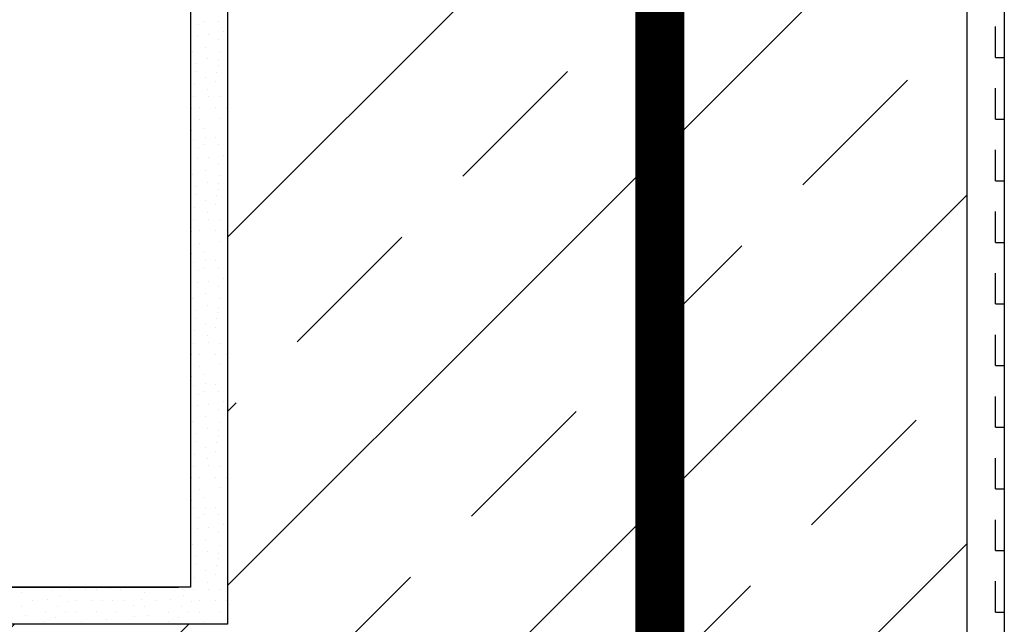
# Model space of a CAD drawing. Header units: millimetres. Extents: x -4577 to 1032787, y -66234 to 201209.
# Tile 164 of 256: x 4888 to 5287, y -9384 to -9139. Entities that reach past the tile are written whole.
import ezdxf

# ---------------------------------------------------------------- set-up
doc = ezdxf.new("R2010")
doc.units = ezdxf.units.MM
doc.linetypes.add('510_5_2OG_ELT_1004$0$11-07-22_DS_2OG$0$AUSGEZOGEN', pattern=[0])
doc.linetypes.add('510_5_2OG_ELT_1004$0$VERDECKT', pattern=[9.525, 6.35, -3.175])
for name, color, linetype in [('510_5_2OG_ELT_1004$0$11-07-22_DS_2OG$0$Nichttragende_Bauteile', 8, '510_5_2OG_ELT_1004$0$11-07-22_DS_2OG$0$AUSGEZOGEN'), ('510_5_2OG_ELT_1004$0$11-07-22_DS_2OG$0$Tragende_Bauteile', 8, '510_5_2OG_ELT_1004$0$11-07-22_DS_2OG$0$AUSGEZOGEN'), ('510_5_2OG_ELT_1004$0$Brandabschnitt', 6, '510_5_2OG_ELT_1004$0$VERDECKT')]:
    doc.layers.add(name, color=color, linetype=linetype)
pattern_1 = [(45, (1895.8, -66891.69), (-70.71068, 70.71068), []), (45, (1860.44, -66856.34), (-70.71068, 70.71068), [60, -35])]

# ---------------------------------------------------------------- blocks, each defined once
blk = doc.blocks.new('510_5_2OG_ELT_1004$0$11-07-22_DS_2OG$0$MUSTER_0')
at = {"layer": '510_5_2OG_ELT_1004$0$11-07-22_DS_2OG$0$Nichttragende_Bauteile', "color": 7, "linetype": '510_5_2OG_ELT_1004$0$11-07-22_DS_2OG$0$AUSGEZOGEN', "lineweight": 18}
for p, q in [((3.06615, 57.75215), (3.06615, 57.75215)), ((3.0722, 57.75215), (3.0722, 57.75215)), ((3.06405, 57.75105), (3.06405, 57.75105)), ((3.07455, 57.74795), (3.07455, 57.74795)), ((3.0638, 57.74645), (3.0638, 57.74645)), ((3.0684, 57.7468), (3.0684, 57.7468)), ((3.0723, 57.7447), (3.0723, 57.7447)), ((3.0619, 57.73995), (3.0619, 57.73995)), ((3.06725, 57.7418), (3.06725, 57.7418)), ((3.073, 57.7396), (3.073, 57.7396)), ((3.0679, 57.737), (3.0679, 57.737)), ((3.0725, 57.7363), (3.0725, 57.7363)), ((3.0631, 57.73185), (3.0631, 57.73185)), ((3.06325, 57.7351), (3.06325, 57.7351)), ((3.07155, 57.73155), (3.07155, 57.73155)), ((3.0725, 57.7342), (3.0725, 57.7342)), ((3.06695, 57.72935), (3.06695, 57.72935)), ((3.0713, 57.7279), (3.0713, 57.7279)), ((3.06255, 57.72665), (3.06255, 57.72665)), ((3.06785, 57.7247), (3.06785, 57.7247)), ((3.06205, 57.72155), (3.06205, 57.72155)), ((3.06835, 57.72185), (3.06835, 57.72185)), ((3.07295, 57.7217), (3.07295, 57.7217)), ((3.0614, 57.717), (3.0614, 57.717)), ((3.06465, 57.7172), (3.06465, 57.7172)), ((3.07115, 57.7172), (3.07115, 57.7172)), ((3.0755, 57.7172), (3.0755, 57.7172)), ((3.06465, 57.71225), (3.06465, 57.71225)), ((3.07275, 57.713), (3.07275, 57.713)), ((3.0616, 57.70795), (3.0616, 57.70795)), ((3.0668, 57.70895), (3.0668, 57.70895)), ((3.0623, 57.70445), (3.0623, 57.70445)), ((3.0671, 57.7052), (3.0671, 57.7052)), ((3.071, 57.70505), (3.071, 57.70505)), ((3.06405, 57.70105), (3.06405, 57.70105)), ((3.06615, 57.70215), (3.06615, 57.70215)), ((3.0722, 57.70215), (3.0722, 57.70215)), ((3.0638, 57.69645), (3.0638, 57.69645)), ((3.0684, 57.6968), (3.0684, 57.6968)), ((3.07455, 57.69795), (3.07455, 57.69795)), ((3.06725, 57.6918), (3.06725, 57.6918)), ((3.0723, 57.6947), (3.0723, 57.6947)), ((3.0619, 57.68995), (3.0619, 57.68995)), ((3.073, 57.6896), (3.073, 57.6896)), ((3.06325, 57.6851), (3.06325, 57.6851)), ((3.0679, 57.687), (3.0679, 57.687)), ((3.0725, 57.6863), (3.0725, 57.6863)), ((3.0725, 57.6842), (3.0725, 57.6842)), ((3.0631, 57.68185), (3.0631, 57.68185)), ((3.07155, 57.68155), (3.07155, 57.68155)), ((3.06255, 57.67665), (3.06255, 57.67665)), ((3.06695, 57.67935), (3.06695, 57.67935)), ((3.0713, 57.6779), (3.0713, 57.6779)), ((3.06205, 57.67155), (3.06205, 57.67155)), ((3.06785, 57.6747), (3.06785, 57.6747)), ((3.06835, 57.67185), (3.06835, 57.67185)), ((3.07295, 57.6717), (3.07295, 57.6717)), ((3.0614, 57.667), (3.0614, 57.667)), ((3.06465, 57.6672), (3.06465, 57.6672)), ((3.07115, 57.6672), (3.07115, 57.6672)), ((3.0755, 57.6672), (3.0755, 57.6672)), ((3.06465, 57.66225), (3.06465, 57.66225)), ((3.07275, 57.663), (3.07275, 57.663)), ((3.0616, 57.65795), (3.0616, 57.65795)), ((3.0668, 57.65895), (3.0668, 57.65895)), ((3.0623, 57.65445), (3.0623, 57.65445)), ((3.06615, 57.65215), (3.06615, 57.65215)), ((3.0671, 57.6552), (3.0671, 57.6552)), ((3.071, 57.65505), (3.071, 57.65505)), ((3.0722, 57.65215), (3.0722, 57.65215)), ((3.06405, 57.65105), (3.06405, 57.65105)), ((3.07455, 57.64795), (3.07455, 57.64795)), ((3.0638, 57.64645), (3.0638, 57.64645)), ((3.0684, 57.6468), (3.0684, 57.6468)), ((3.0723, 57.6447), (3.0723, 57.6447)), ((3.0619, 57.63995), (3.0619, 57.63995)), ((3.06725, 57.6418), (3.06725, 57.6418)), ((3.073, 57.6396), (3.073, 57.6396)), ((3.0679, 57.637), (3.0679, 57.637)), ((3.0725, 57.6363), (3.0725, 57.6363)), ((3.0631, 57.63185), (3.0631, 57.63185)), ((3.06325, 57.6351), (3.06325, 57.6351)), ((3.07155, 57.63155), (3.07155, 57.63155)), ((3.0725, 57.6342), (3.0725, 57.6342)), ((3.06695, 57.62935), (3.06695, 57.62935)), ((3.0713, 57.6279), (3.0713, 57.6279)), ((3.06255, 57.62665), (3.06255, 57.62665)), ((3.06785, 57.6247), (3.06785, 57.6247)), ((3.06205, 57.62155), (3.06205, 57.62155)), ((3.06835, 57.62185), (3.06835, 57.62185)), ((3.07295, 57.6217), (3.07295, 57.6217)), ((3.0614, 57.617), (3.0614, 57.617)), ((3.06465, 57.6172), (3.06465, 57.6172)), ((3.07115, 57.6172), (3.07115, 57.6172)), ((3.0755, 57.6172), (3.0755, 57.6172)), ((3.06465, 57.61225), (3.06465, 57.61225)), ((3.07275, 57.613), (3.07275, 57.613)), ((3.0616, 57.60795), (3.0616, 57.60795)), ((3.0668, 57.60895), (3.0668, 57.60895)), ((3.0623, 57.60445), (3.0623, 57.60445)), ((3.0671, 57.6052), (3.0671, 57.6052)), ((3.071, 57.60505), (3.071, 57.60505)), ((3.06405, 57.60105), (3.06405, 57.60105)), ((3.06615, 57.60215), (3.06615, 57.60215)), ((3.0722, 57.60215), (3.0722, 57.60215)), ((3.0638, 57.59645), (3.0638, 57.59645)), ((3.0684, 57.5968), (3.0684, 57.5968)), ((3.07455, 57.59795), (3.07455, 57.59795)), ((3.06725, 57.5918), (3.06725, 57.5918)), ((3.0723, 57.5947), (3.0723, 57.5947)), ((3.0619, 57.58995), (3.0619, 57.58995)), ((3.073, 57.5896), (3.073, 57.5896)), ((3.06325, 57.5851), (3.06325, 57.5851)), ((3.0679, 57.587), (3.0679, 57.587)), ((3.0725, 57.5863), (3.0725, 57.5863)), ((3.0725, 57.5842), (3.0725, 57.5842)), ((3.0631, 57.58185), (3.0631, 57.58185)), ((3.07155, 57.58155), (3.07155, 57.58155)), ((3.06255, 57.57665), (3.06255, 57.57665)), ((3.06695, 57.57935), (3.06695, 57.57935)), ((3.0713, 57.5779), (3.0713, 57.5779)), ((3.06785, 57.5747), (3.06785, 57.5747)), ((3.06835, 57.57185), (3.06835, 57.57185)), ((3.07295, 57.5717), (3.07295, 57.5717)), ((3.06205, 57.57155), (3.06205, 57.57155)), ((3.0614, 57.567), (3.0614, 57.567)), ((3.06465, 57.5672), (3.06465, 57.5672)), ((3.07115, 57.5672), (3.07115, 57.5672)), ((3.0755, 57.5672), (3.0755, 57.5672)), ((3.06465, 57.56225), (3.06465, 57.56225)), ((3.07275, 57.563), (3.07275, 57.563)), ((3.0616, 57.55795), (3.0616, 57.55795)), ((3.0668, 57.55895), (3.0668, 57.55895)), ((3.0623, 57.55445), (3.0623, 57.55445)), ((3.06615, 57.55215), (3.06615, 57.55215)), ((3.0671, 57.5552), (3.0671, 57.5552)), ((3.071, 57.55505), (3.071, 57.55505)), ((3.0722, 57.55215), (3.0722, 57.55215)), ((3.06405, 57.55105), (3.06405, 57.55105)), ((3.07455, 57.54795), (3.07455, 57.54795)), ((3.0638, 57.54645), (3.0638, 57.54645)), ((3.0684, 57.5468), (3.0684, 57.5468)), ((3.0723, 57.5447), (3.0723, 57.5447)), ((3.0619, 57.53995), (3.0619, 57.53995)), ((3.06725, 57.5418), (3.06725, 57.5418)), ((3.0679, 57.537), (3.0679, 57.537)), ((3.0725, 57.5363), (3.0725, 57.5363)), ((3.073, 57.5396), (3.073, 57.5396)), ((3.0631, 57.53185), (3.0631, 57.53185)), ((3.06325, 57.5351), (3.06325, 57.5351)), ((3.0725, 57.5342), (3.0725, 57.5342)), ((3.06695, 57.52935), (3.06695, 57.52935)), ((3.0713, 57.5279), (3.0713, 57.5279)), ((3.07155, 57.53155), (3.07155, 57.53155)), ((3.06255, 57.52665), (3.06255, 57.52665)), ((3.06785, 57.5247), (3.06785, 57.5247)), ((2.9923, 57.52065), (2.9923, 57.52065)), ((3.0046, 57.52145), (3.0046, 57.52145)), ((3.01205, 57.52155), (3.01205, 57.52155)), ((3.01835, 57.52185), (3.01835, 57.52185)), ((3.02295, 57.5217), (3.02295, 57.5217)), ((3.0287, 57.52205), (3.0287, 57.52205)), ((3.0326, 57.52175), (3.0326, 57.52175)), ((3.0423, 57.52065), (3.0423, 57.52065)), ((3.0546, 57.52145), (3.0546, 57.52145)), ((3.06205, 57.52155), (3.06205, 57.52155)), ((3.06835, 57.52185), (3.06835, 57.52185)), ((3.07295, 57.5217), (3.07295, 57.5217)), ((2.997, 57.51725), (2.997, 57.51725)), ((3.00295, 57.5175), (3.00295, 57.5175)), ((3.00815, 57.5195), (3.00815, 57.5195)), ((3.0114, 57.517), (3.0114, 57.517)), ((3.01465, 57.5172), (3.01465, 57.5172)), ((3.02115, 57.5172), (3.02115, 57.5172)), ((3.0255, 57.5172), (3.0255, 57.5172)), ((3.0294, 57.51715), (3.0294, 57.51715)), ((3.03435, 57.51715), (3.03435, 57.51715)), ((3.041, 57.5178), (3.041, 57.5178)), ((3.047, 57.51725), (3.047, 57.51725)), ((3.05295, 57.5175), (3.05295, 57.5175)), ((3.05815, 57.5195), (3.05815, 57.5195)), ((3.0614, 57.517), (3.0614, 57.517)), ((3.06465, 57.5172), (3.06465, 57.5172)), ((3.07115, 57.5172), (3.07115, 57.5172)), ((3.0755, 57.5172), (3.0755, 57.5172)), ((2.99235, 57.5149), (2.99235, 57.5149)), ((3.0022, 57.5124), (3.0022, 57.5124)), ((3.00715, 57.5148), (3.00715, 57.5148)), ((3.0102, 57.5127), (3.0102, 57.5127)), ((3.01465, 57.51225), (3.01465, 57.51225)), ((3.02275, 57.513), (3.02275, 57.513)), ((3.03115, 57.51295), (3.03115, 57.51295)), ((3.03785, 57.51535), (3.03785, 57.51535)), ((3.04235, 57.5149), (3.04235, 57.5149)), ((3.0522, 57.5124), (3.0522, 57.5124)), ((3.05715, 57.5148), (3.05715, 57.5148)), ((3.0602, 57.5127), (3.0602, 57.5127)), ((3.06465, 57.51225), (3.06465, 57.51225)), ((3.07275, 57.513), (3.07275, 57.513)), ((2.99395, 57.5113), (2.99395, 57.5113)), ((3.00195, 57.5089), (3.00195, 57.5089)), ((3.00605, 57.5104), (3.00605, 57.5104)), ((3.0116, 57.50795), (3.0116, 57.50795)), ((3.0168, 57.50895), (3.0168, 57.50895)), ((3.02685, 57.5094), (3.02685, 57.5094)), ((3.03845, 57.51095), (3.03845, 57.51095)), ((3.04395, 57.5113), (3.04395, 57.5113)), ((3.05195, 57.5089), (3.05195, 57.5089)), ((3.05605, 57.5104), (3.05605, 57.5104)), ((3.0616, 57.50795), (3.0616, 57.50795)), ((3.0668, 57.50895), (3.0668, 57.50895))]:
    blk.add_line(p, q, dxfattribs=at)
blk = doc.blocks.new('510_5_2OG_ELT_1004')
at = {"layer": '510_5_2OG_ELT_1004$0$11-07-22_DS_2OG$0$Nichttragende_Bauteile', "linetype": 'Continuous'}
h = blk.add_hatch(dxfattribs=at)
h.set_pattern_fill('MUSTER_NA', color=256, scale=12.5, style=0, pattern_type=2)
h.set_pattern_definition([(0, (1908.297, -66879.192), (25, 25), [12.5, -12.5]), (90, (1908.297, -66879.192), (25, 25), [12.5, -12.5])])
h.paths.add_polyline_path([(5286.83, -9684.06), (5286.83, -8869.06), (5022.67, -8869.06), (5035.67, -8882.06), (5097.07, -8882.06), (5097.07, -8884.06), (5271.83, -8884.06), (5271.83, -9684.06)], flags=0)
at = {"layer": '510_5_2OG_ELT_1004$0$11-07-22_DS_2OG$0$Tragende_Bauteile', "linetype": 'Continuous'}
h = blk.add_hatch(dxfattribs=at)
h.set_pattern_fill('SCHRAFFUR_16', color=256, scale=1000, style=0, pattern_type=2)
h.set_pattern_definition(pattern_1)
h.paths.add_polyline_path([(5271.83, -9684.06), (5271.83, -8884.06), (4971.83, -8884.06), (4971.83, -9684.06)], flags=0)
h = blk.add_hatch(dxfattribs=at)
h.set_pattern_fill('SCHRAFFUR_16', color=256, scale=1000, style=0, pattern_type=2)
h.set_pattern_definition(pattern_1)
h.paths.add_polyline_path([(121.83, -9684.06), (4971.83, -9684.06), (4971.83, -9384.06), (121.83, -9384.06)], flags=0)
at = {"layer": '510_5_2OG_ELT_1004$0$11-07-22_DS_2OG$0$Nichttragende_Bauteile', "linetype": '510_5_2OG_ELT_1004$0$11-07-22_DS_2OG$0$AUSGEZOGEN'}
for p, q in [((5286.83, -8869.06), (5286.83, -9699.06)), ((4956.83, -8884.06), (4956.83, -9369.06)), ((3386.83, -9369.04), (4951.89, -9369.02)), ((4956.83, -9369.02), (3386.83, -9369.04))]:
    blk.add_line(p, q, dxfattribs=at)
at = {"layer": '510_5_2OG_ELT_1004$0$11-07-22_DS_2OG$0$Tragende_Bauteile', "linetype": '510_5_2OG_ELT_1004$0$11-07-22_DS_2OG$0$AUSGEZOGEN'}
for p, q in [((4971.83, -8884.06), (4971.83, -9384.06)), ((5271.83, -9684.06), (5271.83, -8884.06)), ((4971.83, -9384.06), (3371.83, -9384.06))]:
    blk.add_line(p, q, dxfattribs=at)
at = {"layer": '510_5_2OG_ELT_1004$0$Brandabschnitt', "lineweight": 25, "const_width": 20, "flags": 128}
blk.add_lwpolyline([(5147.13, 40.56), (5147.13, -9504.81), (2525.02, -9504.81), (2525.02, -13931.26), (2525.02, -14342.34)], dxfattribs=at)
at = {"layer": '510_5_2OG_ELT_1004$0$11-07-22_DS_2OG$0$Nichttragende_Bauteile', "linetype": '510_5_2OG_ELT_1004$0$11-07-22_DS_2OG$0$AUSGEZOGEN', "xscale": 1000, "yscale": 1000, "zscale": 1000}
blk.add_blockref('510_5_2OG_ELT_1004$0$11-07-22_DS_2OG$0$MUSTER_0', (1895.8, -66891.69), dxfattribs=at)

msp = doc.modelspace()

# ---------------------------------------------------------------- block references
msp.add_blockref('510_5_2OG_ELT_1004', (0, -0.05))

doc.saveas('drawing.dxf')
